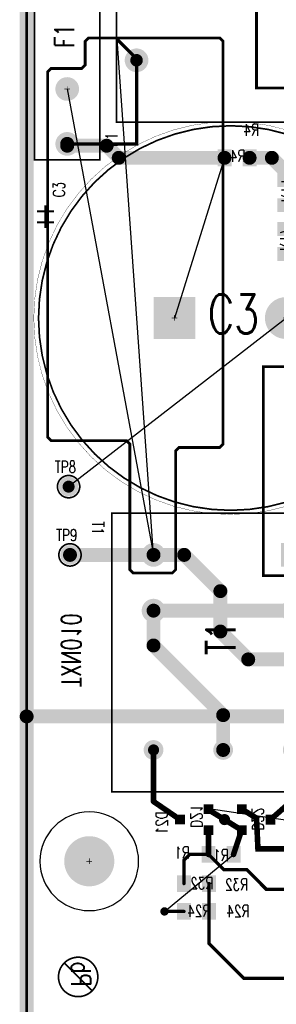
# Model space of a CAD drawing. Extents: x -4.8 to 11.7, y -3.6 to 8.1.
# Tile 3 of 53: x -0.25 to 0.672, y 2.037 to 5.57. Entities that reach past the tile are written whole.
import ezdxf
from ezdxf.enums import TextEntityAlignment as Align

# ---------------------------------------------------------------- set-up
doc = ezdxf.new("R2010")
doc.units = 0
for name, pattern in [('KEEPOUT_00011101$0', [2, 1, 1]), ('SIG_1', [2, 1, 1]), ('SIG_103', [2, 1, 1]), ('SIG_104', [2, 1, 1]), ('SIG_113', [2, 1, 1]), ('SIG_114', [2, 1, 1]), ('SIG_124', [2, 1, 1]), ('SIG_2', [2, 1, 1]), ('SIG_38', [2, 1, 1]), ('SIG_4', [2, 1, 1]), ('SIG_8', [2, 1, 1])]:
    doc.linetypes.add(name, pattern=pattern)
for name, color, linetype in [('2D_LINE_02', 231, 'CONTINUOUS'), ('2D_LINE_03', 112, 'CONTINUOUS'), ('2D_LINE_04', 5, 'CONTINUOUS'), ('BOARD_OUTLINE_00', 254, 'CONTINUOUS'), ('COPPER_01', 1, 'CONTINUOUS'), ('COPPER_04', 5, 'CONTINUOUS'), ('DRIL_NPLTE_THRU_01', 16, 'CONTINUOUS'), ('DRIL_NPLTE_THRU_04', 176, 'CONTINUOUS'), ('DRIL_PLTE_THRU_01', 16, 'CONTINUOUS'), ('DRIL_PLTE_THRU_04', 176, 'CONTINUOUS'), ('DRIL_SYMBOL', 254, 'CONTINUOUS'), ('KEEPOUT_00', 2, 'CONTINUOUS'), ('LINK_00', 2, 'CONTINUOUS'), ('PADS_BOT', 5, 'CONTINUOUS'), ('PADS_INNER', 1, 'CONTINUOUS'), ('PADS_TOP', 1, 'CONTINUOUS'), ('PART_NAME_123', 255, 'CONTINUOUS'), ('PART_NAME_124', 6, 'CONTINUOUS'), ('PART_NAME_129', 2, 'CONTINUOUS'), ('PART_NAME_130', 106, 'CONTINUOUS'), ('PART_TOP_2DLINE_123', 255, 'CONTINUOUS'), ('PART_TOP_2DLINE_129', 2, 'CONTINUOUS'), ('PART_TOP_COPPER_123', 255, 'CONTINUOUS'), ('PART_TOP_COPPER_129', 2, 'CONTINUOUS'), ('PART_TOP_TEXT_123', 255, 'CONTINUOUS'), ('PART_TOP_TEXT_129', 2, 'CONTINUOUS'), ('TEXT_04', 5, 'CONTINUOUS'), ('TRACE_01', 1, 'CONTINUOUS'), ('TRACE_04', 5, 'CONTINUOUS'), ('VIAPTS', 56, 'CONTINUOUS')]:
    doc.layers.add(name, color=color, linetype=linetype)
doc.styles.add('W0$001', font='simplex', dxfattribs={"width": 0.75})
doc.styles.add('W0$006', font='simplex', dxfattribs={"width": 0.75})
doc.styles.add('W0$01', font='simplex', dxfattribs={"width": 0.75})

# ---------------------------------------------------------------- blocks, each defined once
blk = doc.blocks.new('BOARD_1')
at = {"layer": 'BOARD_OUTLINE_00', "const_width": 0.01}
blk.add_lwpolyline([(0.0943, 1.2005), (7.4193, 1.2005), (7.4193, -5.5995), (0.0943, -5.5995)], close=True, dxfattribs=at)
blk = doc.blocks.new('DRAWING_167')
at = {"layer": '2D_LINE_02', "const_width": 0.05}
blk.add_lwpolyline([(0.0943, 1.2005), (7.4193, 1.2005), (7.4193, -5.5995), (0.0943, -5.5995)], close=True, dxfattribs=at)
blk = doc.blocks.new('DRAWING_168')
at = {"layer": '2D_LINE_03', "const_width": 0.05}
blk.add_lwpolyline([(0.0943, 1.2005), (7.4193, 1.2005), (7.4193, -5.5995), (0.0943, -5.5995)], close=True, dxfattribs=at)
blk = doc.blocks.new('SMOOTH_0$05')
at = {"const_width": 0.025}
blk.add_lwpolyline([(-0.0125, 0, 1), (0.0125, 0, 1)], format="xyb", close=True, dxfattribs=at)
blk = doc.blocks.new('DRAWING_276')
at = {"layer": '2D_LINE_02', "const_width": 0.05}
blk.add_lwpolyline([(0.0746, 0.0502), (4.145, 0.0502), (4.145, -0.675), (3.4351, -0.675), (3.4351, -0.9951), (3.57, -0.9951), (3.57, -4.45), (2.89, -4.45), (2.89, -3.38), (0.0746, -3.38)], close=True, dxfattribs=at)
at = {"layer": '2D_LINE_02'}
blk.add_blockref('SMOOTH_0$05', (0.0746, -3.38), dxfattribs=at)
blk = doc.blocks.new('SMOOTH_0$006')
at = {"const_width": 0.003}
blk.add_lwpolyline([(-0.0015, 0, 1), (0.0015, 0, 1)], format="xyb", close=True, dxfattribs=at)
blk = doc.blocks.new('DRAWING_547')
at = {"layer": '2D_LINE_04', "const_width": 0.006}
blk.add_lwpolyline([(-0.0707, 0, 1), (0.0707, 0, 1)], format="xyb", close=True, dxfattribs=at)
blk.add_lwpolyline([(-0.05, 0.05), (0.05, -0.05)], dxfattribs=at)
at = {"layer": '2D_LINE_04'}
for p in [(-0.05, 0.05), (0.05, -0.05)]:
    blk.add_blockref('SMOOTH_0$006', p, dxfattribs=at)
at = {"layer": 'TEXT_04', "style": 'W0$01', "text_generation_flag": 2, "width": 0.75}
blk.add_text('Pb', height=0.07, rotation=270, dxfattribs=at).set_placement((0.01, 0.01), align=Align.MIDDLE_CENTER)
blk = doc.blocks.new('SMOOTH_0$01')
at = {"const_width": 0.005}
blk.add_lwpolyline([(-0.0025, 0, 1), (0.0025, 0, 1)], format="xyb", close=True, dxfattribs=at)
blk = doc.blocks.new('COPPER_284')
at = {"layer": 'COPPER_04', "const_width": 0.01}
blk.add_lwpolyline([(-0.1254, -0.012), (-0.1134, 0), (0.358, 0), (0.37, -0.012), (0.37, -1.458), (0.358, -1.47), (0.212, -1.47), (0.2, -1.482), (0.2, -1.908), (0.188, -1.92), (0.047, -1.92), (0.035, -1.908), (0.035, -1.457), (0.023, -1.445), (-0.248, -1.445), (-0.26, -1.433), (-0.26, -0.1218), (-0.248, -0.1098), (-0.1374, -0.1098), (-0.1254, -0.0978)], close=True, dxfattribs=at)
at = {"layer": 'COPPER_04'}
for p in [(-0.1134, 0), (0.358, 0), (-0.1254, -0.012), (0.37, -0.012), (-0.248, -0.1098), (-0.1374, -0.1098), (-0.1254, -0.0978), (-0.26, -0.1218), (-0.26, -1.433), (-0.248, -1.445), (0.023, -1.445), (0.035, -1.457), (0.2, -1.482), (0.212, -1.47), (0.358, -1.47), (0.37, -1.458), (0.035, -1.908), (0.2, -1.908), (0.047, -1.92), (0.188, -1.92)]:
    blk.add_blockref('SMOOTH_0$01', p, dxfattribs=at)
blk = doc.blocks.new('COPPER_285')
at = {"layer": 'COPPER_01', "const_width": 0.01}
blk.add_lwpolyline([(-0.1254, -0.012), (-0.1134, 0), (0.358, 0), (0.37, -0.012), (0.37, -1.458), (0.358, -1.47), (0.212, -1.47), (0.2, -1.482), (0.2, -1.908), (0.188, -1.92), (0.047, -1.92), (0.035, -1.908), (0.035, -1.457), (0.023, -1.445), (-0.248, -1.445), (-0.26, -1.433), (-0.26, -0.1218), (-0.248, -0.1098), (-0.1374, -0.1098), (-0.1254, -0.0978)], close=True, dxfattribs=at)
at = {"layer": 'COPPER_01'}
for p in [(-0.1134, 0), (0.358, 0), (-0.1254, -0.012), (0.37, -0.012), (-0.248, -0.1098), (-0.1374, -0.1098), (-0.1254, -0.0978), (-0.26, -0.1218), (-0.26, -1.433), (-0.248, -1.445), (0.023, -1.445), (0.035, -1.457), (0.2, -1.482), (0.212, -1.47), (0.358, -1.47), (0.37, -1.458), (0.035, -1.908), (0.2, -1.908), (0.047, -1.92), (0.188, -1.92)]:
    blk.add_blockref('SMOOTH_0$01', p, dxfattribs=at)
blk = doc.blocks.new('COPPER_287')
at = {"layer": 'COPPER_04', "const_width": 0.01}
blk.add_lwpolyline([(0, 0), (0.4, 0), (0.4, -0.2498), (0.6996, -0.2498), (0.6996, -0.5248), (0.5, -0.5248), (0.5, -0.7748), (0, -0.7748)], close=True, dxfattribs=at)
at = {"layer": 'COPPER_04'}
for p in [(0, 0), (0.4, 0), (0.4, -0.2498), (0.6996, -0.2498), (0.5, -0.5248), (0.6996, -0.5248), (0, -0.7748), (0.5, -0.7748)]:
    blk.add_blockref('SMOOTH_0$01', p, dxfattribs=at)
blk = doc.blocks.new('COPPER_289')
at = {"layer": 'COPPER_01', "const_width": 0.01}
blk.add_lwpolyline([(0, 0), (0.4, 0), (0.4, -0.2498), (0.6996, -0.2498), (0.6996, -0.5248), (0.5, -0.5248), (0.5, -0.7748), (0, -0.7748)], close=True, dxfattribs=at)
at = {"layer": 'COPPER_01'}
for p in [(0, 0), (0.4, 0), (0.4, -0.2498), (0.6996, -0.2498), (0.5, -0.5248), (0.6996, -0.5248), (0, -0.7748), (0.5, -0.7748)]:
    blk.add_blockref('SMOOTH_0$01', p, dxfattribs=at)
blk = doc.blocks.new('COPPER_290')
at = {"layer": 'COPPER_01', "const_width": 0.01}
blk.add_lwpolyline([(0, 0), (-0.035, 0), (-0.035, 0.1499), (0.8301, 0.1499), (0.8301, -0.0901), (0.9951, -0.0901), (0.9951, -0.0101), (0.9601, -0.0101), (0.9601, 0.1299), (1.2501, 0.1299), (1.2501, 0.6049), (0.9001, 0.6049), (0.9001, 0.4499), (1.0501, 0.4499), (1.0501, 0.2499), (0.55, 0.2499), (0.55, 0.6749), (0.3501, 0.6749), (0.3501, 0.935), (0.0451, 0.935), (0.0451, 0.6299), (-0.1199, 0.6299), (-0.1199, 0.4499), (0.0551, 0.4499), (0.0551, 0.2499), (-0.4899, 0.2499), (-0.4899, -0.5748), (-0.7254, -0.5748), (-0.7254, -1.3248), (-0.2599, -1.3248), (-0.2599, -0.1), (0, -0.1)], close=True, dxfattribs=at)
at = {"layer": 'COPPER_01'}
for p in [(0.0451, 0.935), (0.3501, 0.935), (0.3501, 0.6749), (0.55, 0.6749), (-0.1199, 0.6299), (0.0451, 0.6299), (0.9001, 0.6049), (1.2501, 0.6049), (-0.1199, 0.4499), (0.0551, 0.4499), (0.9001, 0.4499), (1.0501, 0.4499), (-0.4899, 0.2499), (0.0551, 0.2499), (0.55, 0.2499), (1.0501, 0.2499), (-0.035, 0.1499), (0.8301, 0.1499), (0.9601, 0.1299), (1.2501, 0.1299), (-0.035, 0), (0, 0), (0.9601, -0.0101), (0.9951, -0.0101), (-0.2599, -0.1), (0, -0.1), (0.8301, -0.0901), (0.9951, -0.0901), (-0.7254, -0.5748), (-0.4899, -0.5748), (-0.7254, -1.3248), (-0.2599, -1.3248)]:
    blk.add_blockref('SMOOTH_0$01', p, dxfattribs=at)
blk = doc.blocks.new('PART_BODY_TOP_184')
at = {"layer": 'PART_TOP_2DLINE_123', "const_width": 0.006}
blk.add_lwpolyline([(-0.04, 0, 1), (0.04, 0, 1)], format="xyb", close=True, dxfattribs=at)
blk = doc.blocks.new('DRIL_SYMBOL_0$043')
at = {"layer": 'DRIL_SYMBOL', "const_width": 0.002}
for points in [[(-0.01, 0), (0.01, 0)], [(0, -0.01), (0, 0.01)]]:
    blk.add_lwpolyline(points, dxfattribs=at)
blk = doc.blocks.new('DRIL_HOLE_0$043')
at = {"const_width": 0.0215}
blk.add_lwpolyline([(-0.01075, 0, 1), (0.01075, 0, 1)], format="xyb", close=True, dxfattribs=at)
blk.add_blockref('DRIL_SYMBOL_0$043', (0, 0))
blk = doc.blocks.new('PAD_3')
at = {"const_width": 0.035}
blk.add_lwpolyline([(0, -0.0175, 1), (0, 0.0175, 1)], format="xyb", close=True, dxfattribs=at)
blk = doc.blocks.new('STK_TOP_23')
at = {"layer": 'DRIL_PLTE_THRU_01'}
blk.add_blockref('DRIL_HOLE_0$043', (0, 0), dxfattribs=at)
at = {"layer": 'DRIL_PLTE_THRU_04'}
blk.add_blockref('DRIL_HOLE_0$043', (0, 0), dxfattribs=at)
at = {"layer": 'PADS_BOT'}
blk.add_blockref('PAD_3', (0, 0), dxfattribs=at)
at = {"layer": 'PADS_INNER'}
blk.add_blockref('PAD_3', (0, 0), dxfattribs=at)
at = {"layer": 'PADS_TOP'}
blk.add_blockref('PAD_3', (0, 0), dxfattribs=at)
blk = doc.blocks.new('SYM_TOP_17')
for name in ['PART_BODY_TOP_184', 'STK_TOP_23']:
    blk.add_blockref(name, (0, 0))
blk = doc.blocks.new('PART_TOP_3')
blk.add_blockref('SYM_TOP_17', (0, 0))
at = {"layer": 'PART_NAME_123', "style": 'W0$006', "width": 0.75}
blk.add_text('TP8', height=0.042, dxfattribs=at).set_placement((-0.05, 0.05))
blk = doc.blocks.new('SMOOTH_0$001')
at = {"const_width": 0.0005}
blk.add_lwpolyline([(-0.00025, 0, 1), (0.00025, 0, 1)], format="xyb", close=True, dxfattribs=at)
blk = doc.blocks.new('PART_BODY_TOP_196')
at = {"layer": 'PART_TOP_2DLINE_123', "const_width": 0.006}
blk.add_lwpolyline([(0.8845, 0.1175), (-0.0575, 0.1175), (-0.0575, -0.1175), (0.8845, -0.1175)], close=True, dxfattribs=at)
at = {"layer": 'PART_TOP_2DLINE_129', "const_width": 0.001}
blk.add_lwpolyline([(0.8845, 0.1175), (-0.0575, 0.1175), (-0.0575, -0.1175), (0.8845, -0.1175)], close=True, dxfattribs=at)
at = {"layer": 'PART_TOP_2DLINE_123'}
for p in [(-0.0575, 0.1175), (0.8845, 0.1175), (-0.0575, -0.1175), (0.8845, -0.1175)]:
    blk.add_blockref('SMOOTH_0$006', p, dxfattribs=at)
at = {"layer": 'PART_TOP_2DLINE_129'}
for p in [(-0.0575, 0.1175), (0.8845, 0.1175), (-0.0575, -0.1175), (0.8845, -0.1175)]:
    blk.add_blockref('SMOOTH_0$001', p, dxfattribs=at)
blk = doc.blocks.new('DRIL_SYMBOL_0$052')
at = {"layer": 'DRIL_SYMBOL', "const_width": 0.002}
for points in [[(-0.01, 0), (0.01, 0)], [(0, -0.01), (0, 0.01)]]:
    blk.add_lwpolyline(points, dxfattribs=at)
blk = doc.blocks.new('DRIL_HOLE_0$052')
at = {"const_width": 0.026}
blk.add_lwpolyline([(-0.013, 0, 1), (0.013, 0, 1)], format="xyb", close=True, dxfattribs=at)
blk.add_blockref('DRIL_SYMBOL_0$052', (0, 0))
blk = doc.blocks.new('PAD_5')
at = {"const_width": 0.0425}
blk.add_lwpolyline([(0, -0.02125, 1), (0, 0.02125, 1)], format="xyb", close=True, dxfattribs=at)
blk = doc.blocks.new('STK_TOP_164')
at = {"layer": 'DRIL_PLTE_THRU_01'}
blk.add_blockref('DRIL_HOLE_0$052', (0, 0), dxfattribs=at)
at = {"layer": 'DRIL_PLTE_THRU_04'}
blk.add_blockref('DRIL_HOLE_0$052', (0, 0), dxfattribs=at)
at = {"layer": 'PADS_BOT'}
blk.add_blockref('PAD_5', (0, 0), dxfattribs=at)
at = {"layer": 'PADS_INNER'}
blk.add_blockref('PAD_5', (0, 0), dxfattribs=at)
at = {"layer": 'PADS_TOP'}
blk.add_blockref('PAD_5', (0, 0), dxfattribs=at)
blk = doc.blocks.new('SYM_TOP_29')
for name, p in [('PART_BODY_TOP_196', (0, 0)), ('STK_TOP_164', (0, 0)), ('STK_TOP_164', (0.197, 0)), ('STK_TOP_164', (0.63, 0)), ('STK_TOP_164', (0.827, 0))]:
    blk.add_blockref(name, p)
blk = doc.blocks.new('PART_TOP_4')
blk.add_blockref('SYM_TOP_29', (0, 0))
at = {"layer": 'PART_NAME_123', "style": 'W0$006', "width": 0.75}
blk.add_text('F1', height=0.042, dxfattribs=at).set_placement((-0.01, -0.18))
at = {"layer": 'PART_NAME_129', "style": 'W0$001', "width": 0.75}
blk.add_text('F1', height=0.07, dxfattribs=at).set_placement((0.345, -0.025))
blk = doc.blocks.new('DRIL_HOLE_0')
blk.add_lwpolyline([(0, 0, 1), (0, 0, 1)], format="xyb", close=True)
blk = doc.blocks.new('PAD_0')
blk.add_lwpolyline([(0, 0, 1), (0, 0, 1)], format="xyb", close=True)
blk = doc.blocks.new('PAD_2')
at = {"const_width": 0.05}
blk.add_lwpolyline([(-0.03, 0), (0.03, 0)], dxfattribs=at)
blk = doc.blocks.new('STK_BOT_29')
at = {"layer": 'DRIL_NPLTE_THRU_01'}
blk.add_blockref('DRIL_HOLE_0', (0, 0), dxfattribs=at)
at = {"layer": 'DRIL_NPLTE_THRU_04'}
blk.add_blockref('DRIL_HOLE_0', (0, 0), dxfattribs=at)
at = {"layer": 'PADS_BOT', "rotation": 90}
blk.add_blockref('PAD_2', (0, 0), dxfattribs=at)
at = {"layer": 'PADS_INNER'}
blk.add_blockref('PAD_0', (0, 0), dxfattribs=at)
at = {"layer": 'PADS_TOP'}
blk.add_blockref('PAD_0', (0, 0), dxfattribs=at)
blk = doc.blocks.new('SYM_BOT_27')
for p in [(-0.045, 0), (0.045, 0)]:
    blk.add_blockref('STK_BOT_29', p)
blk = doc.blocks.new('PART_BOT_5')
blk.add_blockref('SYM_BOT_27', (0, 0))
at = {"layer": 'PART_NAME_124', "style": 'W0$006', "width": 0.75}
blk.add_text('R4', height=0.042, dxfattribs=at).set_placement((-0.0787, 0.0787))
at = {"layer": 'PART_NAME_130', "style": 'W0$001', "width": 0.75}
blk.add_text('R4', height=0.042, dxfattribs=at).set_placement((-0.0293, -0.0145))
blk = doc.blocks.new('PART_TOP_15')
blk.add_blockref('SYM_TOP_17', (0, 0))
at = {"layer": 'PART_NAME_123', "style": 'W0$006', "width": 0.75}
blk.add_text('TP9', height=0.042, dxfattribs=at).set_placement((-0.05, 0.05))
blk = doc.blocks.new('PART_BOT_18')
blk.add_blockref('SYM_BOT_27', (0, 0))
at = {"layer": 'PART_NAME_124', "style": 'W0$006', "width": 0.75}
blk.add_text('R14', height=0.042, dxfattribs=at).set_placement((-0.0787, 0.0787))
at = {"layer": 'PART_NAME_130', "style": 'W0$001', "width": 0.75}
blk.add_text('R14', height=0.042, dxfattribs=at).set_placement((-0.0345, -0.0157))
blk = doc.blocks.new('PART_BOT_29')
blk.add_blockref('SYM_BOT_27', (0, 0))
at = {"layer": 'PART_NAME_124', "style": 'W0$006', "width": 0.75}
blk.add_text('R1', height=0.042, rotation=180, dxfattribs=at).set_placement((-0.1125, 0.015))
at = {"layer": 'PART_NAME_130', "style": 'W0$001', "width": 0.75}
blk.add_text('R1', height=0.042, rotation=180, dxfattribs=at).set_placement((0.0269, 0.0246))
blk = doc.blocks.new('PART_BOT_30')
blk.add_blockref('SYM_BOT_27', (0, 0))
at = {"layer": 'PART_NAME_124', "style": 'W0$006', "width": 0.75}
blk.add_text('R17', height=0.042, dxfattribs=at).set_placement((-0.0787, 0.0787))
at = {"layer": 'PART_NAME_130', "style": 'W0$001', "width": 0.75}
blk.add_text('R17', height=0.042, dxfattribs=at).set_placement((-0.0345, -0.0207))
blk = doc.blocks.new('PART_BODY_TOP_177')
at = {"layer": 'PART_TOP_2DLINE_123', "const_width": 0.006}
blk.add_lwpolyline([(-0.072, 0.2215), (0.958, 0.2215), (0.958, -0.2215), (-0.072, -0.2215)], close=True, dxfattribs=at)
at = {"layer": 'PART_TOP_2DLINE_123'}
for p in [(-0.072, 0.2215), (0.958, 0.2215), (-0.072, -0.2215), (0.958, -0.2215)]:
    blk.add_blockref('SMOOTH_0$006', p, dxfattribs=at)
blk = doc.blocks.new('DRIL_SYMBOL_0$045')
at = {"layer": 'DRIL_SYMBOL', "const_width": 0.002}
for points in [[(-0.01, 0), (0.01, 0)], [(0, -0.01), (0, 0.01)]]:
    blk.add_lwpolyline(points, dxfattribs=at)
blk = doc.blocks.new('DRIL_HOLE_0$045')
at = {"const_width": 0.0225}
blk.add_lwpolyline([(-0.01125, 0, 1), (0.01125, 0, 1)], format="xyb", close=True, dxfattribs=at)
blk.add_blockref('DRIL_SYMBOL_0$045', (0, 0))
blk = doc.blocks.new('PAD_35')
at = {"const_width": 0.085}
blk.add_lwpolyline([(-0.0425, 0), (0.0425, 0)], dxfattribs=at)
blk = doc.blocks.new('STK_TOP_12')
at = {"layer": 'DRIL_PLTE_THRU_01'}
blk.add_blockref('DRIL_HOLE_0$045', (0, 0), dxfattribs=at)
at = {"layer": 'DRIL_PLTE_THRU_04'}
blk.add_blockref('DRIL_HOLE_0$045', (0, 0), dxfattribs=at)
at = {"layer": 'PADS_BOT'}
blk.add_blockref('PAD_35', (0, 0), dxfattribs=at)
at = {"layer": 'PADS_INNER'}
blk.add_blockref('PAD_5', (0, 0), dxfattribs=at)
at = {"layer": 'PADS_TOP'}
blk.add_blockref('PAD_35', (0, 0), dxfattribs=at)
blk = doc.blocks.new('STK_TOP_13')
at = {"layer": 'DRIL_PLTE_THRU_01'}
blk.add_blockref('DRIL_HOLE_0$045', (0, 0), dxfattribs=at)
at = {"layer": 'DRIL_PLTE_THRU_04'}
blk.add_blockref('DRIL_HOLE_0$045', (0, 0), dxfattribs=at)
at = {"layer": 'PADS_BOT'}
blk.add_blockref('PAD_5', (0, 0), dxfattribs=at)
at = {"layer": 'PADS_INNER'}
blk.add_blockref('PAD_5', (0, 0), dxfattribs=at)
at = {"layer": 'PADS_TOP'}
blk.add_blockref('PAD_5', (0, 0), dxfattribs=at)
blk = doc.blocks.new('SYM_TOP_10')
for name, p in [('PART_BODY_TOP_177', (0, 0)), ('STK_TOP_12', (0, 0)), ('STK_TOP_13', (0.886, 0))]:
    blk.add_blockref(name, p)
blk = doc.blocks.new('PART_TOP_61')
blk.add_blockref('SYM_TOP_10', (0, 0))
at = {"layer": 'PART_NAME_123', "style": 'W0$006', "width": 0.75}
blk.add_text('C2', height=0.042, rotation=180, dxfattribs=at).set_placement((0.01, 0.285))
blk = doc.blocks.new('PART_BODY_TOP_181')
at = {"layer": 'PART_TOP_2DLINE_123', "const_width": 0.006}
blk.add_lwpolyline([(0.69, -0.202, 1), (-0.69, -0.202, 1)], format="xyb", close=True, dxfattribs=at)
at = {"layer": 'PART_TOP_2DLINE_129', "const_width": 0.001}
blk.add_lwpolyline([(0.705, -0.2, 1), (-0.705, -0.2, 1)], format="xyb", close=True, dxfattribs=at)
at = {"layer": 'PART_TOP_TEXT_123', "style": 'W0$006', "width": 0.75}
blk.add_text('+', height=0.07, dxfattribs=at).set_placement((0.315, 0.4331))
at = {"layer": 'PART_TOP_TEXT_129', "style": 'W0$001', "width": 0.75}
blk.add_text('+', height=0.07, dxfattribs=at).set_placement((0.3543, 0.4331))
blk = doc.blocks.new('DRIL_SYMBOL_0$085')
at = {"layer": 'DRIL_SYMBOL', "const_width": 0.002}
for points in [[(-0.01, 0), (0.01, 0)], [(0, -0.01), (0, 0.01)]]:
    blk.add_lwpolyline(points, dxfattribs=at)
blk = doc.blocks.new('DRIL_HOLE_0$085')
at = {"const_width": 0.0425}
blk.add_lwpolyline([(-0.02125, 0, 1), (0.02125, 0, 1)], format="xyb", close=True, dxfattribs=at)
blk.add_blockref('DRIL_SYMBOL_0$085', (0, 0))
blk = doc.blocks.new('PAD_42')
at = {"const_width": 0.075}
blk.add_lwpolyline([(0, -0.0375, 1), (0, 0.0375, 1)], format="xyb", close=True, dxfattribs=at)
blk = doc.blocks.new('PAD_45')
at = {"const_width": 0.15}
blk.add_lwpolyline([(-0.075, 0), (0.075, 0)], dxfattribs=at)
blk = doc.blocks.new('STK_TOP_18')
at = {"layer": 'DRIL_PLTE_THRU_01'}
blk.add_blockref('DRIL_HOLE_0$085', (0, 0), dxfattribs=at)
at = {"layer": 'DRIL_PLTE_THRU_04'}
blk.add_blockref('DRIL_HOLE_0$085', (0, 0), dxfattribs=at)
at = {"layer": 'PADS_BOT'}
blk.add_blockref('PAD_45', (0, 0), dxfattribs=at)
at = {"layer": 'PADS_INNER'}
blk.add_blockref('PAD_42', (0, 0), dxfattribs=at)
at = {"layer": 'PADS_TOP'}
blk.add_blockref('PAD_45', (0, 0), dxfattribs=at)
blk = doc.blocks.new('STK_TOP_19')
at = {"layer": 'DRIL_PLTE_THRU_01'}
blk.add_blockref('DRIL_HOLE_0$085', (0, 0), dxfattribs=at)
at = {"layer": 'DRIL_PLTE_THRU_04'}
blk.add_blockref('DRIL_HOLE_0$085', (0, 0), dxfattribs=at)
at = {"layer": 'PADS_BOT'}
blk.add_blockref('PAD_42', (0, 0), dxfattribs=at)
at = {"layer": 'PADS_INNER'}
blk.add_blockref('PAD_42', (0, 0), dxfattribs=at)
at = {"layer": 'PADS_TOP'}
blk.add_blockref('PAD_42', (0, 0), dxfattribs=at)
blk = doc.blocks.new('SYM_TOP_14')
for name, p in [('PART_BODY_TOP_181', (0, 0)), ('STK_TOP_18', (0, 0)), ('STK_TOP_19', (0, -0.4))]:
    blk.add_blockref(name, p)
blk = doc.blocks.new('PART_TOP_71')
blk.add_blockref('SYM_TOP_14', (0, 0))
at = {"layer": 'PART_NAME_123', "style": 'W0$006', "width": 0.75}
blk.add_text('C3', height=0.042, dxfattribs=at).set_placement((0.4331, 0.3937))
at = {"layer": 'PART_NAME_129', "style": 'W0$001', "width": 0.75}
blk.add_text('C3', height=0.14, rotation=270, dxfattribs=at).set_placement((-0.055, -0.12))
blk = doc.blocks.new('PAD_13')
at = {"const_width": 0.035}
blk.add_lwpolyline([(-0.0175, 0), (0.0175, 0)], dxfattribs=at)
blk = doc.blocks.new('STK_BOT_24')
at = {"layer": 'DRIL_NPLTE_THRU_01'}
blk.add_blockref('DRIL_HOLE_0', (0, 0), dxfattribs=at)
at = {"layer": 'DRIL_NPLTE_THRU_04'}
blk.add_blockref('DRIL_HOLE_0', (0, 0), dxfattribs=at)
at = {"layer": 'PADS_BOT'}
blk.add_blockref('PAD_13', (0, 0), dxfattribs=at)
at = {"layer": 'PADS_INNER'}
blk.add_blockref('PAD_0', (0, 0), dxfattribs=at)
at = {"layer": 'PADS_TOP'}
blk.add_blockref('PAD_0', (0, 0), dxfattribs=at)
blk = doc.blocks.new('SYM_BOT_84')
for p in [(-0.0001, 0.05), (-0.0376, -0.0525), (0.0375, -0.0525)]:
    blk.add_blockref('STK_BOT_24', p)
blk = doc.blocks.new('PART_BOT_161')
blk.add_blockref('SYM_BOT_84', (0, 0))
at = {"layer": 'PART_NAME_124', "style": 'W0$006', "width": 0.75}
blk.add_text('D21', height=0.042, dxfattribs=at).set_placement((-0.03, 0.095))
at = {"layer": 'PART_NAME_130', "style": 'W0$001', "width": 0.75}
blk.add_text('D21', height=0.042, rotation=180, dxfattribs=at).set_placement((0.0296, 0.0106))
blk = doc.blocks.new('PART_BOT_162')
blk.add_blockref('SYM_BOT_84', (0, 0))
at = {"layer": 'PART_NAME_124', "style": 'W0$006', "width": 0.75}
blk.add_text('D22', height=0.042, dxfattribs=at).set_placement((-0.045, 0.115))
at = {"layer": 'PART_NAME_130', "style": 'W0$001', "width": 0.75}
blk.add_text('D22', height=0.042, dxfattribs=at).set_placement((-0.0396, -0.0156))
blk = doc.blocks.new('PART_BOT_193')
blk.add_blockref('SYM_BOT_27', (0, 0))
at = {"layer": 'PART_NAME_124', "style": 'W0$006', "width": 0.75}
blk.add_text('R24', height=0.042, rotation=180, dxfattribs=at).set_placement((0.19, 0.02))
at = {"layer": 'PART_NAME_130', "style": 'W0$001', "width": 0.75}
blk.add_text('R24', height=0.042, rotation=180, dxfattribs=at).set_placement((0.0494, 0.0196))
blk = doc.blocks.new('PART_BOT_194')
blk.add_blockref('SYM_BOT_27', (0, 0))
at = {"layer": 'PART_NAME_124', "style": 'W0$006', "width": 0.75}
blk.add_text('R32', height=0.042, dxfattribs=at).set_placement((-0.185, -0.025))
at = {"layer": 'PART_NAME_130', "style": 'W0$001', "width": 0.75}
blk.add_text('R32', height=0.042, dxfattribs=at).set_placement((-0.06, -0.02))
blk = doc.blocks.new('PART_BODY_TOP_186')
at = {"layer": 'PART_TOP_2DLINE_123', "const_width": 0.006}
blk.add_lwpolyline([(0.5, 0.4), (-0.5, 0.4), (-0.5, -0.4), (0.5, -0.4)], close=True, dxfattribs=at)
at = {"layer": 'PART_TOP_2DLINE_129', "const_width": 0.001}
blk.add_lwpolyline([(0.5, 0.4), (-0.5, 0.4), (-0.5, -0.4), (0.5, -0.4)], close=True, dxfattribs=at)
at = {"layer": 'PART_TOP_COPPER_123', "const_width": 0.01}
blk.add_lwpolyline([(-0.555, 0.44), (-0.515, 0.44), (-0.515, 0.4), (-0.555, 0.4)], close=True, dxfattribs=at)
at = {"layer": 'PART_TOP_COPPER_129', "const_width": 0.01}
blk.add_lwpolyline([(-0.555, 0.44), (-0.515, 0.44), (-0.515, 0.4), (-0.555, 0.4)], close=True, dxfattribs=at)
at = {"layer": 'PART_TOP_2DLINE_123'}
for p in [(-0.5, 0.4), (0.5, 0.4), (-0.5, -0.4), (0.5, -0.4)]:
    blk.add_blockref('SMOOTH_0$006', p, dxfattribs=at)
at = {"layer": 'PART_TOP_2DLINE_129'}
for p in [(-0.5, 0.4), (0.5, 0.4), (-0.5, -0.4), (0.5, -0.4)]:
    blk.add_blockref('SMOOTH_0$001', p, dxfattribs=at)
at = {"layer": 'PART_TOP_COPPER_123'}
for p in [(-0.555, 0.44), (-0.515, 0.44), (-0.555, 0.4), (-0.515, 0.4)]:
    blk.add_blockref('SMOOTH_0$01', p, dxfattribs=at)
at = {"layer": 'PART_TOP_COPPER_129'}
for p in [(-0.555, 0.44), (-0.515, 0.44), (-0.555, 0.4), (-0.515, 0.4)]:
    blk.add_blockref('SMOOTH_0$01', p, dxfattribs=at)
at = {"layer": 'PART_TOP_TEXT_123', "style": 'W0$006', "width": 0.75}
blk.add_text('1', height=0.042, dxfattribs=at).set_placement((-0.45, 0.45), align=Align.MIDDLE_CENTER)
at = {"layer": 'PART_TOP_TEXT_129', "style": 'W0$001', "width": 0.75}
blk.add_text('1', height=0.042, dxfattribs=at).set_placement((-0.4531, 0.3169), align=Align.MIDDLE_CENTER)
blk = doc.blocks.new('STK_TOP_27')
at = {"layer": 'DRIL_PLTE_THRU_01'}
blk.add_blockref('DRIL_HOLE_0$052', (0, 0), dxfattribs=at)
at = {"layer": 'DRIL_PLTE_THRU_04'}
blk.add_blockref('DRIL_HOLE_0$052', (0, 0), dxfattribs=at)
at = {"layer": 'PADS_BOT'}
blk.add_blockref('PAD_35', (0, 0), dxfattribs=at)
at = {"layer": 'PADS_INNER'}
blk.add_blockref('PAD_35', (0, 0), dxfattribs=at)
at = {"layer": 'PADS_TOP'}
blk.add_blockref('PAD_35', (0, 0), dxfattribs=at)
blk = doc.blocks.new('STK_TOP_28')
at = {"layer": 'DRIL_PLTE_THRU_01'}
blk.add_blockref('DRIL_HOLE_0$052', (0, 0), dxfattribs=at)
at = {"layer": 'DRIL_PLTE_THRU_04'}
blk.add_blockref('DRIL_HOLE_0$052', (0, 0), dxfattribs=at)
at = {"layer": 'PADS_BOT'}
blk.add_blockref('PAD_5', (0, 0), dxfattribs=at)
at = {"layer": 'PADS_INNER'}
blk.add_blockref('PAD_5', (0, 0), dxfattribs=at)
at = {"layer": 'PADS_TOP'}
blk.add_blockref('PAD_5', (0, 0), dxfattribs=at)
blk = doc.blocks.new('DRIL_SYMBOL_0$04')
at = {"layer": 'DRIL_SYMBOL', "const_width": 0.002}
for points in [[(-0.01, 0), (0.01, 0)], [(0, -0.01), (0, 0.01)]]:
    blk.add_lwpolyline(points, dxfattribs=at)
blk = doc.blocks.new('DRIL_HOLE_0$04')
at = {"const_width": 0.02}
blk.add_lwpolyline([(-0.01, 0, 1), (0.01, 0, 1)], format="xyb", close=True, dxfattribs=at)
blk.add_blockref('DRIL_SYMBOL_0$04', (0, 0))
blk = doc.blocks.new('PAD_141')
at = {"const_width": 0.0355}
blk.add_lwpolyline([(0, -0.01775, 1), (0, 0.01775, 1)], format="xyb", close=True, dxfattribs=at)
blk = doc.blocks.new('STK_TOP_26')
at = {"layer": 'DRIL_PLTE_THRU_01'}
blk.add_blockref('DRIL_HOLE_0$04', (0, 0), dxfattribs=at)
at = {"layer": 'DRIL_PLTE_THRU_04'}
blk.add_blockref('DRIL_HOLE_0$04', (0, 0), dxfattribs=at)
at = {"layer": 'PADS_BOT'}
blk.add_blockref('PAD_141', (0, 0), dxfattribs=at)
at = {"layer": 'PADS_INNER'}
blk.add_blockref('PAD_141', (0, 0), dxfattribs=at)
at = {"layer": 'PADS_TOP'}
blk.add_blockref('PAD_141', (0, 0), dxfattribs=at)
blk = doc.blocks.new('SYM_TOP_19')
for name, p in [('PART_BODY_TOP_186', (0, 0)), ('STK_TOP_27', (-0.35, 0.25)), ('STK_TOP_28', (-0.15, 0.25)), ('STK_TOP_26', (0.35, 0.25)), ('STK_TOP_26', (0.35, 0)), ('STK_TOP_28', (-0.35, -0.25)), ('STK_TOP_28', (-0.15, -0.25)), ('STK_TOP_26', (0.35, -0.25))]:
    blk.add_blockref(name, p)
blk = doc.blocks.new('PART_TOP_276')
blk.add_blockref('SYM_TOP_19', (0, 0))
at = {"layer": 'PART_NAME_123', "style": 'W0$006', "width": 0.75}
blk.add_text('T1', height=0.042, dxfattribs=at).set_placement((-0.4705, -0.4707))
at = {"layer": 'PART_NAME_129', "style": 'W0$001', "width": 0.75}
blk.add_text('T1', height=0.105, rotation=180, dxfattribs=at).set_placement((0.0095, 0.0443))
blk = doc.blocks.new('PART_BODY_TOP_270')
at = {"layer": 'KEEPOUT_00', "linetype": 'KEEPOUT_00011101$0'}
blk.add_lwpolyline([(0.1772, 0, 1), (-0.1772, 0, 1)], format="xyb", close=True, dxfattribs=at)
blk = doc.blocks.new('DRIL_SYMBOL_0$18')
at = {"layer": 'DRIL_SYMBOL', "const_width": 0.002}
for points in [[(-0.01, 0), (0.01, 0)], [(0, -0.01), (0, 0.01)]]:
    blk.add_lwpolyline(points, dxfattribs=at)
blk = doc.blocks.new('DRIL_HOLE_0$18')
at = {"const_width": 0.09}
blk.add_lwpolyline([(-0.045, 0, 1), (0.045, 0, 1)], format="xyb", close=True, dxfattribs=at)
blk.add_blockref('DRIL_SYMBOL_0$18', (0, 0))
blk = doc.blocks.new('PAD_117')
at = {"const_width": 0.0025}
blk.add_lwpolyline([(0, -0.00125, 1), (0, 0.00125, 1)], format="xyb", close=True, dxfattribs=at)
blk = doc.blocks.new('STK_TOP_143')
at = {"layer": 'DRIL_NPLTE_THRU_01'}
blk.add_blockref('DRIL_HOLE_0$18', (0, 0), dxfattribs=at)
at = {"layer": 'DRIL_NPLTE_THRU_04'}
blk.add_blockref('DRIL_HOLE_0$18', (0, 0), dxfattribs=at)
at = {"layer": 'PADS_BOT'}
blk.add_blockref('PAD_117', (0, 0), dxfattribs=at)
at = {"layer": 'PADS_INNER'}
blk.add_blockref('PAD_117', (0, 0), dxfattribs=at)
at = {"layer": 'PADS_TOP'}
blk.add_blockref('PAD_117', (0, 0), dxfattribs=at)
blk = doc.blocks.new('SYM_TOP_103')
for name, p in [('PART_BODY_TOP_270', (0, 0)), ('STK_TOP_143', (-0.0001, 0.0001))]:
    blk.add_blockref(name, p)
blk = doc.blocks.new('PART_TOP_282')
blk.add_blockref('SYM_TOP_103', (0, 0))
blk = doc.blocks.new('SMOOTH_0$012')
at = {"const_width": 0.006}
blk.add_lwpolyline([(-0.003, 0, 1), (0.003, 0, 1)], format="xyb", close=True, dxfattribs=at)
blk = doc.blocks.new('SMOOTH_0$02')
at = {"const_width": 0.01}
blk.add_lwpolyline([(-0.005, 0, 1), (0.005, 0, 1)], format="xyb", close=True, dxfattribs=at)
blk = doc.blocks.new('TRACE_460')
at = {"layer": 'TRACE_04', "linetype": 'SIG_1', "const_width": 0.02}
blk.add_lwpolyline([(0.547, 2.6618), (0.5506, 2.6596)], dxfattribs=at)
at = {"layer": 'TRACE_04'}
for p in [(0.547, 2.6618), (0.5506, 2.6596)]:
    blk.add_blockref('SMOOTH_0$02', p, dxfattribs=at)
blk = doc.blocks.new('DRIL_SYMBOL_0$013')
at = {"layer": 'DRIL_SYMBOL', "const_width": 0.002}
for points in [[(-0.01, 0), (0.01, 0)], [(0, -0.01), (0, 0.01)]]:
    blk.add_lwpolyline(points, dxfattribs=at)
blk = doc.blocks.new('DRIL_HOLE_0$013')
at = {"const_width": 0.0065}
blk.add_lwpolyline([(-0.00325, 0, 1), (0.00325, 0, 1)], format="xyb", close=True, dxfattribs=at)
blk.add_blockref('DRIL_SYMBOL_0$013', (0, 0))
blk = doc.blocks.new('PAD_180')
at = {"const_width": 0.015}
blk.add_lwpolyline([(0, -0.0075, 1), (0, 0.0075, 1)], format="xyb", close=True, dxfattribs=at)
blk = doc.blocks.new('STK_TOP_5')
at = {"layer": 'DRIL_PLTE_THRU_01'}
blk.add_blockref('DRIL_HOLE_0$013', (0, 0), dxfattribs=at)
at = {"layer": 'DRIL_PLTE_THRU_04'}
blk.add_blockref('DRIL_HOLE_0$013', (0, 0), dxfattribs=at)
at = {"layer": 'PADS_BOT'}
blk.add_blockref('PAD_180', (0, 0), dxfattribs=at)
at = {"layer": 'PADS_INNER'}
blk.add_blockref('PAD_180', (0, 0), dxfattribs=at)
at = {"layer": 'PADS_TOP'}
blk.add_blockref('PAD_180', (0, 0), dxfattribs=at)
blk = doc.blocks.new('SYM_TOP_4')
blk.add_blockref('STK_TOP_5', (0, 0))
blk = doc.blocks.new('DRIL_SYMBOL_0$018')
at = {"layer": 'DRIL_SYMBOL', "const_width": 0.002}
for points in [[(-0.01, 0), (0.01, 0)], [(0, -0.01), (0, 0.01)]]:
    blk.add_lwpolyline(points, dxfattribs=at)
blk = doc.blocks.new('DRIL_HOLE_0$018')
at = {"const_width": 0.009}
blk.add_lwpolyline([(-0.0045, 0, 1), (0.0045, 0, 1)], format="xyb", close=True, dxfattribs=at)
blk.add_blockref('DRIL_SYMBOL_0$018', (0, 0))
blk = doc.blocks.new('PAD_65')
at = {"const_width": 0.02}
blk.add_lwpolyline([(0, -0.01, 1), (0, 0.01, 1)], format="xyb", close=True, dxfattribs=at)
blk = doc.blocks.new('STK_TOP_4')
at = {"layer": 'DRIL_PLTE_THRU_01'}
blk.add_blockref('DRIL_HOLE_0$018', (0, 0), dxfattribs=at)
at = {"layer": 'DRIL_PLTE_THRU_04'}
blk.add_blockref('DRIL_HOLE_0$018', (0, 0), dxfattribs=at)
at = {"layer": 'PADS_BOT'}
blk.add_blockref('PAD_65', (0, 0), dxfattribs=at)
at = {"layer": 'PADS_INNER'}
blk.add_blockref('PAD_65', (0, 0), dxfattribs=at)
at = {"layer": 'PADS_TOP'}
blk.add_blockref('PAD_65', (0, 0), dxfattribs=at)
blk = doc.blocks.new('SYM_TOP_3')
blk.add_blockref('STK_TOP_4', (0, 0))

msp = doc.modelspace()

# ---------------------------------------------------------------- linework, layer by layer
at = {"layer": 'LINK_00', "linetype": 'SIG_2'}
for p, q in [((0.2307, 3.6495), (0.1004, 5.4998)), ((-0.0793, 5.3215), (0.2307, 3.6495)), ((0.4857, 5.0745), (0.3057, 4.4995))]:
    msp.add_line(p, q, dxfattribs=at)
at = {"layer": 'LINK_00', "linetype": 'SIG_8'}
msp.add_line((-0.0743, 3.8945), (0.7057, 4.4995), dxfattribs=at)
at = {"layer": 'LINK_00', "linetype": 'SIG_1'}
for p, q in [((1.1707, 2.6295), (0.4206, 2.7396)), ((0.4281, 2.7372), (0.4206, 2.7396)), ((0.5481, 2.662), (0.5506, 2.6596)), ((0.27, 2.37), (0.5181, 2.5746))]:
    msp.add_line(p, q, dxfattribs=at)
at = {"layer": 'TRACE_01', "linetype": 'SIG_2'}
for points, const_width in [([(0.1697, 5.4245), (0.1697, 5.4305), (0.1004, 5.4998)], 0.012), ([(-0.0793, 5.1245), (0.1697, 5.1245), (0.1697, 5.4245)], 0.012), ([(0.2307, 3.6495), (-0.0693, 3.6495)], 0.05), ([(2.3054, 3.1548), (0.9254, 3.1548), (0.8057, 3.2745), (0.5707, 3.2745), (0.4707, 3.3745), (0.4707, 3.5195), (0.3407, 3.6495), (0.2307, 3.6495)], 0.05)]:
    msp.add_lwpolyline(points, dxfattribs=dict(at, const_width=const_width))
at = {"layer": 'TRACE_04', "linetype": 'SIG_2', "const_width": 0.05}
msp.add_lwpolyline([(-0.0793, 5.1245), (-0.0793, 5.1179), (0.0623, 5.1179), (0.1057, 5.0745), (0.4857, 5.0745)], dxfattribs=at)
at = {"layer": 'TRACE_04', "linetype": 'SIG_38', "const_width": 0.05}
msp.add_lwpolyline([(0.5757, 5.0745), (0.6557, 5.0745), (0.7057, 5.0245), (0.7057, 4.9945)], dxfattribs=at)
at = {"layer": 'TRACE_04', "linetype": 'SIG_104', "const_width": 0.05}
for points in [[(0.2307, 3.4495), (0.2307, 3.3245), (0.4807, 3.0745), (0.4807, 2.9495)], [(0.2307, 3.4495), (0.7307, 3.4495)]]:
    msp.add_lwpolyline(points, dxfattribs=at)
at = {"layer": 'TRACE_04', "linetype": 'SIG_113', "const_width": 0.02}
for points in [[(0.2306, 2.7646), (0.2307, 2.9495)], [(0.2306, 2.7646), (0.3256, 2.6997)]]:
    msp.add_lwpolyline(points, dxfattribs=at)
at = {"layer": 'TRACE_04', "linetype": 'SIG_114', "const_width": 0.02}
msp.add_lwpolyline([(0.6506, 2.6995), (0.7306, 2.7696), (0.7307, 2.9495)], dxfattribs=at)
at = {"layer": 'TRACE_04', "linetype": 'SIG_1'}
for points, const_width in [([(0.4206, 2.7396), (0.4856, 2.6996)], 0.02), ([(0.4856, 2.6996), (0.547, 2.6618)], 0.02), ([(0.4856, 2.6996), (0.547, 2.6618), (0.5506, 2.6596)], 0.02), ([(0.5181, 2.5746), (0.547, 2.6618)], 0.02), ([(0.27, 2.37), (0.34, 2.37)], 0.012)]:
    msp.add_lwpolyline(points, dxfattribs=dict(at, const_width=const_width))
at = {"layer": 'TRACE_04', "linetype": 'SIG_103'}
for points, const_width in [([(0.5481, 2.7371), (0.6006, 2.7046), (0.6056, 2.5946), (0.7156, 2.5946)], 0.02), ([(0.4281, 2.6621), (0.4281, 2.5746)], 0.02), ([(0.34, 2.47), (0.3406, 2.5546), (0.3606, 2.5746), (0.4281, 2.5746)], 0.012), ([(0.4281, 2.5746), (0.483, 2.5197), (0.5655, 2.5197), (0.6355, 2.4497), (0.7255, 2.4497), (0.7256, 2.4496)], 0.012)]:
    msp.add_lwpolyline(points, dxfattribs=dict(at, const_width=const_width))
at = {"layer": 'TRACE_04', "linetype": 'SIG_124', "const_width": 0.012}
for points in [[(0.43, 2.47), (0.43, 2.37)], [(0.43, 2.37), (0.43, 2.255), (0.555, 2.13), (0.8297, 2.13), (0.86, 2.0997), (0.9855, 2.0997)]]:
    msp.add_lwpolyline(points, dxfattribs=at)

# ---------------------------------------------------------------- block references
for name, p in [('DRAWING_167', (-0.3193, 5.2995)), ('DRAWING_168', (-0.3193, 5.2995)), ('DRAWING_276', (-0.2996, 6.4498)), ('BOARD_1', (-0.3193, 5.2995)), ('PART_TOP_3', (-0.0743, 3.8945)), ('PART_TOP_15', (-0.0693, 3.6495)), ('PART_TOP_282', (0, 2.55)), ('TRACE_460', (0, 0)), ('DRAWING_547', (-0.04, 2.135))]:
    msp.add_blockref(name, p)
at = {"linetype": 'SIG_8'}
for name in ['COPPER_287', 'COPPER_289']:
    msp.add_blockref(name, (0.6004, 6.0998), dxfattribs=at)
for name, p, rotation in [('PART_TOP_4', (-0.0793, 5.1245), 90), ('PART_TOP_61', (1.0557, 5.4245), 180), ('PART_TOP_71', (0.3057, 4.4995), 90), ('PART_TOP_276', (0.4807, 3.2995), 270)]:
    msp.add_blockref(name, p, dxfattribs=dict(rotation=rotation))
at = {"linetype": 'SIG_4'}
msp.add_blockref('COPPER_290', (1.3504, 4.8998), dxfattribs=at)
at = {"linetype": 'SIG_2'}
for name in ['COPPER_284', 'COPPER_285']:
    msp.add_blockref(name, (0.1104, 5.5048), dxfattribs=at)
at = {"xscale": -1}
for name, p in [('PART_BOT_5', (0.5307, 5.0745)), ('PART_BOT_194', (0.385, 2.47))]:
    msp.add_blockref(name, p, dxfattribs=at)
for name, p, rotation in [('PART_BOT_18', (0.7057, 4.9495), -90), ('PART_BOT_30', (0.7057, 4.7745), -90), ('PART_BOT_161', (0.3756, 2.6996), -270), ('PART_BOT_162', (0.6006, 2.6996), -90), ('PART_BOT_29', (0.4731, 2.5746), -180), ('PART_BOT_193', (0.385, 2.37), -180)]:
    msp.add_blockref(name, p, dxfattribs=dict(at, rotation=rotation))
at = {"layer": 'TRACE_01'}
for name, p in [('SMOOTH_0$012', (0.1004, 5.4998)), ('SMOOTH_0$012', (0.1697, 5.4305)), ('SMOOTH_0$012', (0.1697, 5.4245)), ('SMOOTH_0$012', (0.1697, 5.4245)), ('SMOOTH_0$012', (-0.0793, 5.1245)), ('SMOOTH_0$012', (0.1697, 5.1245)), ('SMOOTH_0$05', (-0.0693, 3.6495)), ('SMOOTH_0$05', (0.2307, 3.6495)), ('SMOOTH_0$05', (0.2307, 3.6495)), ('SMOOTH_0$05', (0.3407, 3.6495)), ('SMOOTH_0$05', (0.4707, 3.5195)), ('SMOOTH_0$05', (0.4707, 3.3745)), ('SMOOTH_0$05', (0.5707, 3.2745))]:
    msp.add_blockref(name, p, dxfattribs=at)
at = {"layer": 'TRACE_04'}
for name, p in [('SMOOTH_0$05', (-0.0793, 5.1245)), ('SMOOTH_0$05', (-0.0793, 5.1179)), ('SMOOTH_0$05', (0.0623, 5.1179)), ('SMOOTH_0$05', (0.1057, 5.0745)), ('SMOOTH_0$05', (0.4857, 5.0745)), ('SMOOTH_0$05', (0.5757, 5.0745)), ('SMOOTH_0$05', (0.6557, 5.0745)), ('SMOOTH_0$05', (0.2307, 3.4495)), ('SMOOTH_0$05', (0.2307, 3.4495)), ('SMOOTH_0$05', (0.2307, 3.3245)), ('SMOOTH_0$05', (0.4807, 3.0745)), ('SMOOTH_0$05', (0.4807, 2.9495)), ('SMOOTH_0$02', (0.2307, 2.9495)), ('SMOOTH_0$02', (0.2306, 2.7646)), ('SMOOTH_0$02', (0.2306, 2.7646)), ('SMOOTH_0$02', (0.4206, 2.7396)), ('SMOOTH_0$02', (0.5481, 2.7371)), ('SMOOTH_0$02', (0.3256, 2.6997)), ('SMOOTH_0$02', (0.4856, 2.6996)), ('SMOOTH_0$02', (0.4856, 2.6996)), ('SMOOTH_0$02', (0.4856, 2.6996)), ('SMOOTH_0$02', (0.6006, 2.7046)), ('SMOOTH_0$02', (0.6506, 2.6995)), ('SMOOTH_0$02', (0.4281, 2.6621)), ('SMOOTH_0$02', (0.547, 2.6618)), ('SMOOTH_0$02', (0.547, 2.6618)), ('SMOOTH_0$02', (0.547, 2.6618)), ('SMOOTH_0$012', (0.3606, 2.5746)), ('SMOOTH_0$02', (0.4281, 2.5746)), ('SMOOTH_0$012', (0.4281, 2.5746)), ('SMOOTH_0$012', (0.4281, 2.5746)), ('SMOOTH_0$02', (0.5181, 2.5746)), ('SMOOTH_0$02', (0.6056, 2.5946)), ('SMOOTH_0$012', (0.3406, 2.5546)), ('SMOOTH_0$012', (0.483, 2.5197)), ('SMOOTH_0$012', (0.5655, 2.5197)), ('SMOOTH_0$012', (0.34, 2.47)), ('SMOOTH_0$012', (0.43, 2.47)), ('SMOOTH_0$012', (0.6355, 2.4497)), ('SMOOTH_0$012', (0.27, 2.37)), ('SMOOTH_0$012', (0.34, 2.37)), ('SMOOTH_0$012', (0.43, 2.37)), ('SMOOTH_0$012', (0.43, 2.37)), ('SMOOTH_0$012', (0.43, 2.255)), ('SMOOTH_0$012', (0.555, 2.13))]:
    msp.add_blockref(name, p, dxfattribs=at)
at = {"layer": 'VIAPTS', "linetype": 'SIG_1'}
for name, p in [('SYM_TOP_3', (0.4856, 2.6996)), ('SYM_TOP_4', (0.27, 2.37))]:
    msp.add_blockref(name, p, dxfattribs=at)

# ---------------------------------------------------------------- texts
at = {"layer": 'TEXT_04', "style": 'W0$01', "text_generation_flag": 2, "width": 0.75}
msp.add_text('TXN010', height=0.07, rotation=270, dxfattribs=at).set_placement((-0.1, 3.175))

doc.saveas('drawing.dxf')
